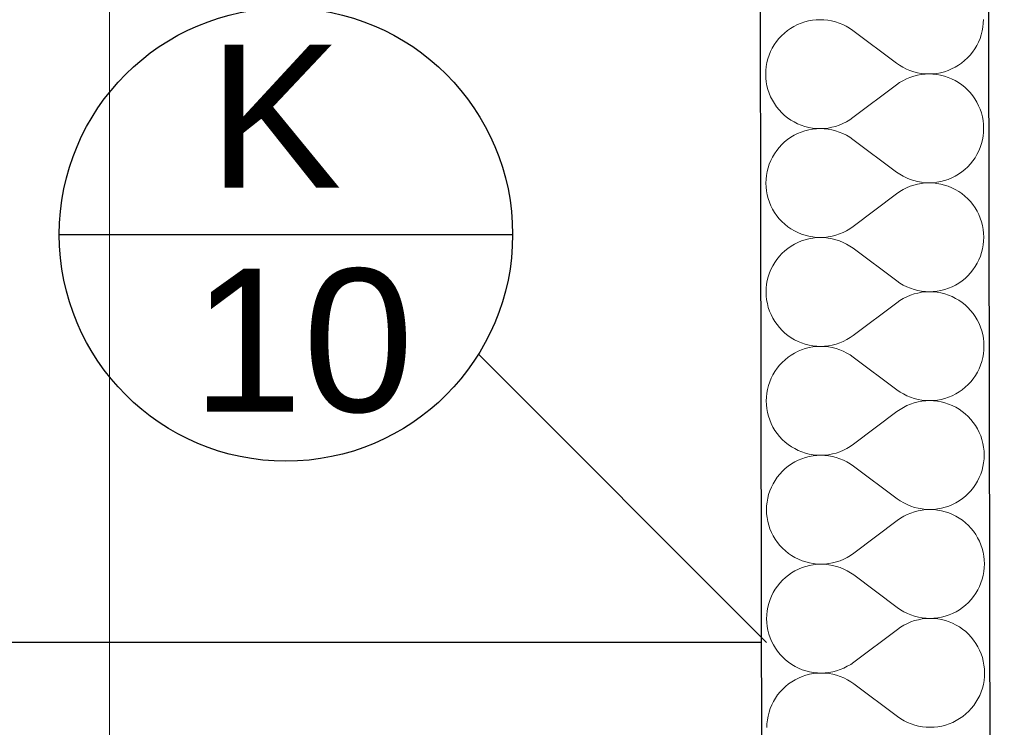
# Model space of a CAD drawing. Header units: millimetres. Extents: x -23738 to 4435, y -2716 to 20653.
# Tile 94 of 160: x -11654 to -10965, y 11485 to 11980. Entities that reach past the tile are written whole.
import ezdxf

# ---------------------------------------------------------------- set-up
doc = ezdxf.new("R2010")
doc.units = ezdxf.units.MM
doc.header["$MEASUREMENT"] = 0
doc.linetypes.add('Wipeout_Contour', pattern=[1000, 0, -1000])
for name, color, linetype in [('9._POHLED ZÁPADNÍ_2_Kóty - SP', 7, 'Continuous'), ('9._POHLED ZÁPADNÍ_2_Nové_Konstrukce - nosné', 7, 'Continuous'), ('9._POHLED ZÁPADNÍ_2_Nové_Popis', 7, 'Continuous'), ('9._POHLED ZÁPADNÍ_2_Nové_Výplně - Povrchové', 7, 'Continuous'), ('9._POHLED ZÁPADNÍ_2_Nové_Výplně – Řezové', 7, 'Continuous'), ('9._POHLED ZÁPADNÍ_2_Nové_VÝTAH VAR 1', 7, 'Continuous'), ('9._POHLED ZÁPADNÍ_2_Popis', 7, 'Continuous'), ('9._POHLED ZÁPADNÍ_2_Výplně - Povrchové', 7, 'Continuous'), ('9._POHLED ZÁPADNÍ_2_VÝTAH VAR 1', 7, 'Continuous')]:
    doc.layers.add(name, color=color, linetype=linetype)
doc.styles.add('GENEROVANÝ_STYL_1', font='txt')

# ---------------------------------------------------------------- blocks, each defined once
blk = doc.blocks.new('*X21', base_point=(-24533.14, -6254.22))
at = {"layer": '9._POHLED ZÁPADNÍ_2_Nové_Výplně – Řezové', "color": 21, "linetype": 'Continuous', "lineweight": 20, "true_color": 0xffaaaa}
for p, q in [((-11102.13, 11979.47), (-11104.76, 11978.8)), ((-11099.45, 11979.96), (-11102.13, 11979.47)), ((-11096.75, 11980.25), (-11099.45, 11979.96)), ((-11094.03, 11980.35), (-11096.75, 11980.25)), ((-11091.31, 11980.26), (-11094.03, 11980.35)), ((-11088.6, 11979.97), (-11091.31, 11980.26)), ((-11085.93, 11979.49), (-11088.6, 11979.97)), ((-11083.29, 11978.82), (-11085.93, 11979.49)), ((-10979.86, 11977.84), (-10979.77, 11980.55)), ((-11116.86, 11972.72), (-11118.97, 11971.01)), ((-11114.63, 11974.28), (-11116.86, 11972.72)), ((-11112.29, 11975.67), (-11114.63, 11974.28)), ((-11109.86, 11976.89), (-11112.29, 11975.67)), ((-11107.34, 11977.93), (-11109.86, 11976.89)), ((-11104.76, 11978.8), (-11107.34, 11977.93)), ((-11080.71, 11977.96), (-11083.29, 11978.82)), ((-11078.19, 11976.92), (-11080.71, 11977.96)), ((-11075.76, 11975.71), (-11078.19, 11976.92)), ((-11073.42, 11974.32), (-11075.76, 11975.71)), ((-11071.18, 11972.77), (-11073.42, 11974.32)), ((-11040.67, 11949.97), (-11071.18, 11972.77)), ((-10981.29, 11969.81), (-10980.62, 11972.45)), ((-10980.62, 11972.45), (-10980.15, 11975.13)), ((-10980.15, 11975.13), (-10979.86, 11977.84)), ((-11122.81, 11967.16), (-11124.52, 11965.04)), ((-11120.96, 11969.16), (-11122.81, 11967.16)), ((-11118.97, 11971.01), (-11120.96, 11969.16)), ((-10983.19, 11964.72), (-10982.15, 11967.23)), ((-10982.15, 11967.23), (-10981.29, 11969.81)), ((-11127.45, 11960.46), (-11128.66, 11958.03)), ((-11126.07, 11962.8), (-11127.45, 11960.46)), ((-11124.52, 11965.04), (-11126.07, 11962.8)), ((-10987.33, 11957.7), (-10985.78, 11959.94)), ((-10985.78, 11959.94), (-10984.4, 11962.28)), ((-10984.4, 11962.28), (-10983.19, 11964.72)), ((-11130.56, 11952.93), (-11131.22, 11950.29)), ((-11129.7, 11955.51), (-11130.56, 11952.93)), ((-11128.66, 11958.03), (-11129.7, 11955.51)), ((-10994.99, 11950.02), (-10992.88, 11951.73)), ((-10992.88, 11951.73), (-10990.89, 11953.59)), ((-10990.89, 11953.59), (-10989.04, 11955.58)), ((-10989.04, 11955.58), (-10987.33, 11957.7)), ((-11131.99, 11944.91), (-11132.08, 11942.19)), ((-11131.7, 11947.61), (-11131.99, 11944.91)), ((-11131.22, 11950.29), (-11131.7, 11947.61)), ((-11040.67, 11949.97), (-11038.43, 11948.42)), ((-11038.43, 11948.42), (-11036.09, 11947.03)), ((-11036.09, 11947.03), (-11033.66, 11945.82)), ((-11033.66, 11945.82), (-11031.14, 11944.78)), ((-11031.14, 11944.78), (-11028.56, 11943.92)), ((-11007.08, 11943.95), (-11004.5, 11944.81)), ((-11004.5, 11944.81), (-11001.99, 11945.86)), ((-11001.99, 11945.86), (-10999.56, 11947.08)), ((-10999.56, 11947.08), (-10997.22, 11948.47)), ((-10997.22, 11948.47), (-10994.99, 11950.02)), ((-11132.08, 11942.19), (-11131.98, 11939.47)), ((-11131.98, 11939.47), (-11131.68, 11936.77)), ((-11033.64, 11938.91), (-11036.07, 11937.68)), ((-11031.13, 11939.96), (-11033.64, 11938.91)), ((-11028.55, 11940.82), (-11031.13, 11939.96)), ((-11028.56, 11943.92), (-11025.92, 11943.25)), ((-11025.92, 11941.5), (-11028.55, 11940.82)), ((-11025.92, 11943.25), (-11023.24, 11942.77)), ((-11023.24, 11941.99), (-11025.92, 11941.5)), ((-11023.24, 11942.77), (-11020.54, 11942.49)), ((-11020.54, 11942.29), (-11023.24, 11941.99)), ((-11020.54, 11942.49), (-11017.82, 11942.39)), ((-11017.82, 11942.39), (-11020.54, 11942.29)), ((-11017.82, 11942.39), (-11015.1, 11942.49)), ((-11015.1, 11942.3), (-11017.82, 11942.39)), ((-11015.1, 11942.49), (-11012.4, 11942.79)), ((-11012.4, 11942.02), (-11015.1, 11942.3)), ((-11012.4, 11942.79), (-11009.72, 11943.27)), ((-11009.72, 11941.54), (-11012.4, 11942.02)), ((-11009.72, 11943.27), (-11007.08, 11943.95)), ((-11007.08, 11940.87), (-11009.72, 11941.54)), ((-11004.5, 11940.02), (-11007.08, 11940.87)), ((-11001.98, 11938.98), (-11004.5, 11940.02)), ((-10999.54, 11937.77), (-11001.98, 11938.98)), ((-10997.2, 11936.39), (-10999.54, 11937.77)), ((-11131.68, 11936.77), (-11131.2, 11934.09)), ((-11131.2, 11934.09), (-11130.52, 11931.46)), ((-11130.52, 11931.46), (-11129.65, 11928.88)), ((-11040.64, 11934.73), (-11071.07, 11911.82)), ((-11038.41, 11936.29), (-11040.64, 11934.73)), ((-11036.07, 11937.68), (-11038.41, 11936.29)), ((-10994.96, 11934.84), (-10997.2, 11936.39)), ((-10992.84, 11933.14), (-10994.96, 11934.84)), ((-10990.85, 11931.29), (-10992.84, 11933.14)), ((-10988.99, 11929.3), (-10990.85, 11931.29)), ((-11129.65, 11928.88), (-11128.61, 11926.36)), ((-11128.61, 11926.36), (-11127.39, 11923.93)), ((-10987.28, 11927.19), (-10988.99, 11929.3)), ((-10985.72, 11924.96), (-10987.28, 11927.19)), ((-10984.33, 11922.62), (-10985.72, 11924.96)), ((-11127.39, 11923.93), (-11125.99, 11921.6)), ((-11125.99, 11921.6), (-11124.44, 11919.37)), ((-11124.44, 11919.37), (-11122.72, 11917.25)), ((-11122.72, 11917.25), (-11120.87, 11915.26)), ((-10983.11, 11920.19), (-10984.33, 11922.62)), ((-10982.06, 11917.68), (-10983.11, 11920.19)), ((-10981.2, 11915.1), (-10982.06, 11917.68)), ((-11120.87, 11915.26), (-11118.87, 11913.41)), ((-11118.87, 11913.41), (-11116.75, 11911.71)), ((-11116.75, 11911.71), (-11114.51, 11910.16)), ((-11075.64, 11908.87), (-11073.31, 11910.26)), ((-11073.31, 11910.26), (-11071.07, 11911.82)), ((-10980.52, 11912.46), (-10981.2, 11915.1)), ((-10980.03, 11909.79), (-10980.52, 11912.46)), ((-11114.51, 11910.16), (-11112.17, 11908.78)), ((-11112.17, 11908.78), (-11109.73, 11907.57)), ((-11109.73, 11907.57), (-11107.22, 11906.53)), ((-11107.22, 11906.53), (-11104.63, 11905.68)), ((-11104.63, 11905.68), (-11102, 11905.01)), ((-11102, 11905.01), (-11099.32, 11904.54)), ((-11099.32, 11903.77), (-11101.99, 11903.28)), ((-11099.32, 11904.54), (-11096.61, 11904.25)), ((-11096.61, 11904.06), (-11099.32, 11903.77)), ((-11096.61, 11904.25), (-11093.89, 11904.16)), ((-11093.89, 11904.16), (-11096.61, 11904.06)), ((-11093.89, 11904.16), (-11091.18, 11904.27)), ((-11091.18, 11904.07), (-11093.89, 11904.16)), ((-11091.18, 11904.27), (-11088.47, 11904.56)), ((-11088.47, 11903.78), (-11091.18, 11904.07)), ((-11088.47, 11904.56), (-11085.8, 11905.05)), ((-11085.79, 11903.3), (-11088.47, 11903.78)), ((-11085.8, 11905.05), (-11083.16, 11905.73)), ((-11083.16, 11905.73), (-11080.58, 11906.6)), ((-11080.58, 11906.6), (-11078.07, 11907.65)), ((-11078.07, 11907.65), (-11075.64, 11908.87)), ((-10979.73, 11907.08), (-10980.03, 11909.79)), ((-10979.63, 11904.36), (-10979.73, 11907.08)), ((-10979.73, 11901.65), (-10979.63, 11904.36)), ((-11116.72, 11896.53), (-11118.84, 11894.82)), ((-11114.49, 11898.09), (-11116.72, 11896.53)), ((-11112.15, 11899.48), (-11114.49, 11898.09)), ((-11109.72, 11900.7), (-11112.15, 11899.48)), ((-11107.21, 11901.74), (-11109.72, 11900.7)), ((-11104.63, 11902.61), (-11107.21, 11901.74)), ((-11101.99, 11903.28), (-11104.63, 11902.61)), ((-11083.16, 11902.63), (-11085.79, 11903.3)), ((-11080.57, 11901.77), (-11083.16, 11902.63)), ((-11078.06, 11900.73), (-11080.57, 11901.77)), ((-11075.62, 11899.52), (-11078.06, 11900.73)), ((-11073.28, 11898.13), (-11075.62, 11899.52)), ((-11071.05, 11896.58), (-11073.28, 11898.13)), ((-11040.53, 11873.78), (-11071.05, 11896.58)), ((-10980.49, 11896.26), (-10980.01, 11898.94)), ((-10980.01, 11898.94), (-10979.73, 11901.65)), ((-11122.68, 11890.97), (-11124.38, 11888.85)), ((-11120.83, 11892.96), (-11122.68, 11890.97)), ((-11118.84, 11894.82), (-11120.83, 11892.96)), ((-10983.05, 11888.53), (-10982.01, 11891.04)), ((-10982.01, 11891.04), (-10981.16, 11893.62)), ((-10981.16, 11893.62), (-10980.49, 11896.26)), ((-11127.31, 11884.27), (-11128.53, 11881.84)), ((-11125.93, 11886.61), (-11127.31, 11884.27)), ((-11124.38, 11888.85), (-11125.93, 11886.61)), ((-10987.2, 11881.51), (-10985.65, 11883.75)), ((-10985.65, 11883.75), (-10984.26, 11886.09)), ((-10984.26, 11886.09), (-10983.05, 11888.53)), ((-11130.42, 11876.74), (-11131.09, 11874.1)), ((-11129.57, 11879.32), (-11130.42, 11876.74)), ((-11128.53, 11881.84), (-11129.57, 11879.32)), ((-10992.74, 11875.54), (-10990.75, 11877.4)), ((-10990.75, 11877.4), (-10988.9, 11879.39)), ((-10988.9, 11879.39), (-10987.2, 11881.51)), ((-11131.57, 11871.42), (-11131.85, 11868.72)), ((-11131.09, 11874.1), (-11131.57, 11871.42)), ((-11040.53, 11873.78), (-11038.3, 11872.23)), ((-11038.3, 11872.23), (-11035.95, 11870.84)), ((-11035.95, 11870.84), (-11033.52, 11869.63)), ((-11033.52, 11869.63), (-11031.01, 11868.59)), ((-11004.37, 11868.62), (-11001.86, 11869.66)), ((-11001.86, 11869.66), (-10999.43, 11870.89)), ((-10999.43, 11870.89), (-10997.09, 11872.28)), ((-10997.09, 11872.28), (-10994.86, 11873.83)), ((-10994.86, 11873.83), (-10992.74, 11875.54)), ((-11131.85, 11868.72), (-11131.95, 11866)), ((-11131.95, 11866), (-11131.84, 11863.28)), ((-11131.84, 11863.28), (-11131.55, 11860.58)), ((-11033.51, 11862.72), (-11035.94, 11861.49)), ((-11031, 11863.77), (-11033.51, 11862.72)), ((-11031.01, 11868.59), (-11028.42, 11867.73)), ((-11028.42, 11864.63), (-11031, 11863.77)), ((-11028.42, 11867.73), (-11025.79, 11867.06)), ((-11025.78, 11865.31), (-11028.42, 11864.63)), ((-11025.79, 11867.06), (-11023.11, 11866.58)), ((-11023.11, 11865.8), (-11025.78, 11865.31)), ((-11023.11, 11866.58), (-11020.4, 11866.3)), ((-11020.4, 11866.1), (-11023.11, 11865.8)), ((-11020.4, 11866.3), (-11017.68, 11866.2)), ((-11017.68, 11866.2), (-11020.4, 11866.1)), ((-11017.68, 11866.2), (-11014.97, 11866.3)), ((-11014.97, 11866.11), (-11017.68, 11866.2)), ((-11014.97, 11866.3), (-11012.26, 11866.6)), ((-11012.26, 11865.83), (-11014.97, 11866.11)), ((-11012.26, 11866.6), (-11009.58, 11867.08)), ((-11009.58, 11865.35), (-11012.26, 11865.83)), ((-11009.58, 11867.08), (-11006.95, 11867.76)), ((-11006.94, 11864.68), (-11009.58, 11865.35)), ((-11006.95, 11867.76), (-11004.37, 11868.62)), ((-11004.36, 11863.83), (-11006.94, 11864.68)), ((-11001.85, 11862.79), (-11004.36, 11863.83)), ((-10999.41, 11861.58), (-11001.85, 11862.79)), ((-11131.55, 11860.58), (-11131.06, 11857.9)), ((-11131.06, 11857.9), (-11130.38, 11855.26)), ((-11130.38, 11855.26), (-11129.52, 11852.69)), ((-11040.5, 11858.54), (-11070.94, 11835.63)), ((-11038.27, 11860.1), (-11040.5, 11858.54)), ((-11035.94, 11861.49), (-11038.27, 11860.1)), ((-10997.07, 11860.2), (-10999.41, 11861.58)), ((-10994.83, 11858.65), (-10997.07, 11860.2)), ((-10992.71, 11856.95), (-10994.83, 11858.65)), ((-10990.71, 11855.1), (-10992.71, 11856.95)), ((-10988.85, 11853.11), (-10990.71, 11855.1)), ((-11129.52, 11852.69), (-11128.47, 11850.17)), ((-11128.47, 11850.17), (-11127.25, 11847.74)), ((-10987.14, 11851), (-10988.85, 11853.11)), ((-10985.59, 11848.77), (-10987.14, 11851)), ((-10984.19, 11846.43), (-10985.59, 11848.77)), ((-11127.25, 11847.74), (-11125.86, 11845.41)), ((-11125.86, 11845.41), (-11124.3, 11843.17)), ((-11124.3, 11843.17), (-11122.59, 11841.06)), ((-10982.97, 11844), (-10984.19, 11846.43)), ((-10981.93, 11841.49), (-10982.97, 11844)), ((-10981.06, 11838.91), (-10981.93, 11841.49)), ((-11122.59, 11841.06), (-11120.73, 11839.07)), ((-11120.73, 11839.07), (-11118.74, 11837.22)), ((-11118.74, 11837.22), (-11116.61, 11835.52)), ((-11116.61, 11835.52), (-11114.38, 11833.97)), ((-11073.17, 11834.07), (-11070.94, 11835.63)), ((-10980.38, 11836.27), (-10981.06, 11838.91)), ((-10979.9, 11833.6), (-10980.38, 11836.27)), ((-11114.38, 11833.97), (-11112.03, 11832.59)), ((-11112.03, 11832.59), (-11109.6, 11831.38)), ((-11109.6, 11831.38), (-11107.08, 11830.34)), ((-11107.08, 11830.34), (-11104.5, 11829.49)), ((-11104.5, 11829.49), (-11101.86, 11828.82)), ((-11101.86, 11828.82), (-11099.18, 11828.35)), ((-11099.18, 11827.58), (-11101.86, 11827.09)), ((-11099.18, 11828.35), (-11096.48, 11828.06)), ((-11096.48, 11827.87), (-11099.18, 11827.58)), ((-11096.48, 11828.06), (-11093.76, 11827.97)), ((-11093.76, 11827.97), (-11096.48, 11827.87)), ((-11093.76, 11827.97), (-11091.04, 11828.07)), ((-11091.04, 11827.88), (-11093.76, 11827.97)), ((-11091.04, 11828.07), (-11088.34, 11828.37)), ((-11088.33, 11827.59), (-11091.04, 11827.88)), ((-11088.34, 11828.37), (-11085.66, 11828.86)), ((-11085.66, 11827.11), (-11088.33, 11827.59)), ((-11085.66, 11828.86), (-11083.03, 11829.54)), ((-11083.03, 11829.54), (-11080.45, 11830.41)), ((-11080.45, 11830.41), (-11077.94, 11831.45)), ((-11077.94, 11831.45), (-11075.51, 11832.68)), ((-11075.51, 11832.68), (-11073.17, 11834.07)), ((-10979.6, 11830.89), (-10979.9, 11833.6)), ((-10979.5, 11828.17), (-10979.6, 11830.89)), ((-10979.59, 11825.45), (-10979.5, 11828.17)), ((-11114.36, 11821.9), (-11116.59, 11820.34)), ((-11112.02, 11823.29), (-11114.36, 11821.9)), ((-11109.59, 11824.51), (-11112.02, 11823.29)), ((-11107.07, 11825.55), (-11109.59, 11824.51)), ((-11104.49, 11826.41), (-11107.07, 11825.55)), ((-11101.86, 11827.09), (-11104.49, 11826.41)), ((-11083.02, 11826.44), (-11085.66, 11827.11)), ((-11080.44, 11825.58), (-11083.02, 11826.44)), ((-11077.92, 11824.54), (-11080.44, 11825.58)), ((-11075.49, 11823.33), (-11077.92, 11824.54)), ((-11073.15, 11821.94), (-11075.49, 11823.33)), ((-11070.91, 11820.39), (-11073.15, 11821.94)), ((-10980.35, 11820.07), (-10979.88, 11822.75)), ((-10979.88, 11822.75), (-10979.59, 11825.45)), ((-11122.54, 11814.78), (-11124.25, 11812.66)), ((-11120.69, 11816.77), (-11122.54, 11814.78)), ((-11118.7, 11818.63), (-11120.69, 11816.77)), ((-11116.59, 11820.34), (-11118.7, 11818.63)), ((-11040.4, 11797.59), (-11070.91, 11820.39)), ((-10982.92, 11812.34), (-10981.88, 11814.85)), ((-10981.88, 11814.85), (-10981.02, 11817.43)), ((-10981.02, 11817.43), (-10980.35, 11820.07)), ((-11127.18, 11808.08), (-11128.39, 11805.65)), ((-11125.8, 11810.42), (-11127.18, 11808.08)), ((-11124.25, 11812.66), (-11125.8, 11810.42)), ((-10987.06, 11805.32), (-10985.51, 11807.56)), ((-10985.51, 11807.56), (-10984.13, 11809.9)), ((-10984.13, 11809.9), (-10982.92, 11812.34)), ((-11130.29, 11800.55), (-11130.95, 11797.91)), ((-11129.43, 11803.13), (-11130.29, 11800.55)), ((-11128.39, 11805.65), (-11129.43, 11803.13)), ((-10992.6, 11799.35), (-10990.62, 11801.21)), ((-10990.62, 11801.21), (-10988.77, 11803.2)), ((-10988.77, 11803.2), (-10987.06, 11805.32)), ((-11131.43, 11795.23), (-11131.72, 11792.53)), ((-11130.95, 11797.91), (-11131.43, 11795.23)), ((-11040.4, 11797.59), (-11038.16, 11796.04)), ((-11038.16, 11796.04), (-11035.82, 11794.65)), ((-11035.82, 11794.65), (-11033.39, 11793.44)), ((-11033.39, 11793.44), (-11030.87, 11792.4)), ((-11004.23, 11792.43), (-11001.72, 11793.47)), ((-11001.72, 11793.47), (-10999.29, 11794.7)), ((-10999.29, 11794.7), (-10996.95, 11796.09)), ((-10996.95, 11796.09), (-10994.72, 11797.64)), ((-10994.72, 11797.64), (-10992.6, 11799.35)), ((-11131.72, 11792.53), (-11131.81, 11789.81)), ((-11131.81, 11789.81), (-11131.71, 11787.09)), ((-11131.71, 11787.09), (-11131.41, 11784.39)), ((-11033.37, 11786.53), (-11035.8, 11785.3)), ((-11030.86, 11787.58), (-11033.37, 11786.53)), ((-11030.87, 11792.4), (-11028.29, 11791.54)), ((-11028.28, 11788.44), (-11030.86, 11787.58)), ((-11028.29, 11791.54), (-11025.65, 11790.87)), ((-11025.65, 11789.12), (-11028.28, 11788.44)), ((-11025.65, 11790.87), (-11022.97, 11790.39)), ((-11022.97, 11789.61), (-11025.65, 11789.12)), ((-11022.97, 11790.39), (-11020.27, 11790.11)), ((-11020.27, 11789.91), (-11022.97, 11789.61)), ((-11020.27, 11790.11), (-11017.55, 11790.01)), ((-11017.55, 11790.01), (-11020.27, 11789.91)), ((-11017.55, 11790.01), (-11014.83, 11790.11)), ((-11014.83, 11789.92), (-11017.55, 11790.01)), ((-11014.83, 11790.11), (-11012.13, 11790.41)), ((-11012.13, 11789.64), (-11014.83, 11789.92)), ((-11012.13, 11790.41), (-11009.45, 11790.89)), ((-11009.45, 11789.16), (-11012.13, 11789.64)), ((-11009.45, 11790.89), (-11006.81, 11791.57)), ((-11006.81, 11788.49), (-11009.45, 11789.16)), ((-11006.81, 11791.57), (-11004.23, 11792.43)), ((-11004.23, 11787.64), (-11006.81, 11788.49)), ((-11001.71, 11786.6), (-11004.23, 11787.64)), ((-10999.27, 11785.39), (-11001.71, 11786.6)), ((-11131.41, 11784.39), (-11130.93, 11781.71)), ((-11130.93, 11781.71), (-11130.25, 11779.07)), ((-11040.37, 11782.35), (-11070.8, 11759.44)), ((-11038.14, 11783.91), (-11040.37, 11782.35)), ((-11035.8, 11785.3), (-11038.14, 11783.91)), ((-10996.93, 11784.01), (-10999.27, 11785.39)), ((-10994.69, 11782.46), (-10996.93, 11784.01)), ((-10992.57, 11780.76), (-10994.69, 11782.46)), ((-10990.58, 11778.91), (-10992.57, 11780.76)), ((-11130.25, 11779.07), (-11129.38, 11776.49)), ((-11129.38, 11776.49), (-11128.34, 11773.98)), ((-11128.34, 11773.98), (-11127.12, 11771.55)), ((-10988.72, 11776.92), (-10990.58, 11778.91)), ((-10987.01, 11774.81), (-10988.72, 11776.92)), ((-10985.45, 11772.58), (-10987.01, 11774.81)), ((-10984.06, 11770.24), (-10985.45, 11772.58)), ((-11127.12, 11771.55), (-11125.72, 11769.22)), ((-11125.72, 11769.22), (-11124.17, 11766.98)), ((-11124.17, 11766.98), (-11122.45, 11764.87)), ((-10982.84, 11767.81), (-10984.06, 11770.24)), ((-10981.79, 11765.3), (-10982.84, 11767.81)), ((-11122.45, 11764.87), (-11120.6, 11762.88)), ((-11120.6, 11762.88), (-11118.6, 11761.03)), ((-11118.6, 11761.03), (-11116.48, 11759.33)), ((-11116.48, 11759.33), (-11114.24, 11757.78)), ((-11073.04, 11757.88), (-11070.8, 11759.44)), ((-10980.93, 11762.72), (-10981.79, 11765.3)), ((-10980.25, 11760.08), (-10980.93, 11762.72)), ((-10979.76, 11757.41), (-10980.25, 11760.08)), ((-11114.24, 11757.78), (-11111.9, 11756.4)), ((-11111.9, 11756.4), (-11109.46, 11755.19)), ((-11109.46, 11755.19), (-11106.95, 11754.15)), ((-11106.95, 11754.15), (-11104.36, 11753.3)), ((-11104.36, 11753.3), (-11101.73, 11752.63)), ((-11101.73, 11752.63), (-11099.05, 11752.16)), ((-11099.05, 11752.16), (-11096.34, 11751.87)), ((-11096.34, 11751.87), (-11093.62, 11751.78)), ((-11093.62, 11751.78), (-11096.34, 11751.68)), ((-11093.62, 11751.78), (-11090.91, 11751.88)), ((-11090.9, 11751.69), (-11093.62, 11751.78)), ((-11090.91, 11751.88), (-11088.2, 11752.18)), ((-11088.2, 11752.18), (-11085.53, 11752.67)), ((-11085.53, 11752.67), (-11082.89, 11753.35)), ((-11082.89, 11753.35), (-11080.31, 11754.22)), ((-11080.31, 11754.22), (-11077.8, 11755.26)), ((-11077.8, 11755.26), (-11075.37, 11756.49)), ((-11075.37, 11756.49), (-11073.04, 11757.88)), ((-10979.46, 11754.7), (-10979.76, 11757.41)), ((-10979.36, 11751.98), (-10979.46, 11754.7)), ((-10979.46, 11749.26), (-10979.36, 11751.98)), ((-11114.22, 11745.71), (-11116.45, 11744.15)), ((-11111.88, 11747.1), (-11114.22, 11745.71)), ((-11109.45, 11748.32), (-11111.88, 11747.1)), ((-11106.94, 11749.36), (-11109.45, 11748.32)), ((-11104.36, 11750.22), (-11106.94, 11749.36)), ((-11101.72, 11750.9), (-11104.36, 11750.22)), ((-11099.05, 11751.39), (-11101.72, 11750.9)), ((-11096.34, 11751.68), (-11099.05, 11751.39)), ((-11088.2, 11751.4), (-11090.9, 11751.69)), ((-11085.52, 11750.92), (-11088.2, 11751.4)), ((-11082.89, 11750.25), (-11085.52, 11750.92)), ((-11080.3, 11749.39), (-11082.89, 11750.25)), ((-11077.79, 11748.35), (-11080.3, 11749.39)), ((-11075.35, 11747.14), (-11077.79, 11748.35)), ((-11073.01, 11745.75), (-11075.35, 11747.14)), ((-11070.78, 11744.2), (-11073.01, 11745.75)), ((-10980.22, 11743.88), (-10979.74, 11746.56)), ((-10979.74, 11746.56), (-10979.46, 11749.26)), ((-11122.41, 11738.59), (-11124.11, 11736.47)), ((-11120.56, 11740.58), (-11122.41, 11738.59)), ((-11118.57, 11742.44), (-11120.56, 11740.58)), ((-11116.45, 11744.15), (-11118.57, 11742.44)), ((-11040.26, 11721.4), (-11070.78, 11744.2)), ((-10982.78, 11736.15), (-10981.74, 11738.66)), ((-10981.74, 11738.66), (-10980.89, 11741.24)), ((-10980.89, 11741.24), (-10980.22, 11743.88)), ((-11127.04, 11731.89), (-11128.26, 11729.46)), ((-11125.66, 11734.23), (-11127.04, 11731.89)), ((-11124.11, 11736.47), (-11125.66, 11734.23)), ((-10986.93, 11729.13), (-10985.38, 11731.37)), ((-10985.38, 11731.37), (-10983.99, 11733.71)), ((-10983.99, 11733.71), (-10982.78, 11736.15)), ((-11130.15, 11724.36), (-11130.82, 11721.72)), ((-11129.3, 11726.94), (-11130.15, 11724.36)), ((-11128.26, 11729.46), (-11129.3, 11726.94)), ((-10992.47, 11723.16), (-10990.48, 11725.02)), ((-10990.48, 11725.02), (-10988.63, 11727.01)), ((-10988.63, 11727.01), (-10986.93, 11729.13)), ((-11131.3, 11719.04), (-11131.58, 11716.34)), ((-11130.82, 11721.72), (-11131.3, 11719.04)), ((-11040.26, 11721.4), (-11038.02, 11719.85)), ((-11038.02, 11719.85), (-11035.68, 11718.46)), ((-11035.68, 11718.46), (-11033.25, 11717.25)), ((-11001.59, 11717.28), (-10999.16, 11718.5)), ((-10999.16, 11718.5), (-10996.82, 11719.9)), ((-10996.82, 11719.9), (-10994.59, 11721.45)), ((-10994.59, 11721.45), (-10992.47, 11723.16)), ((-11131.58, 11716.34), (-11131.68, 11713.62)), ((-11131.68, 11713.62), (-11131.57, 11710.9)), ((-11131.57, 11710.9), (-11131.28, 11708.2)), ((-11033.25, 11717.25), (-11030.74, 11716.21)), ((-11030.73, 11711.38), (-11033.24, 11710.34)), ((-11030.74, 11716.21), (-11028.15, 11715.35)), ((-11028.15, 11712.25), (-11030.73, 11711.38)), ((-11028.15, 11715.35), (-11025.52, 11714.68)), ((-11025.51, 11712.93), (-11028.15, 11712.25)), ((-11025.52, 11714.68), (-11022.84, 11714.2)), ((-11022.84, 11713.42), (-11025.51, 11712.93)), ((-11022.84, 11714.2), (-11020.13, 11713.91)), ((-11020.13, 11713.72), (-11022.84, 11713.42)), ((-11020.13, 11713.91), (-11017.41, 11713.82)), ((-11017.41, 11713.82), (-11020.13, 11713.72)), ((-11017.41, 11713.82), (-11014.7, 11713.92)), ((-11014.7, 11713.73), (-11017.41, 11713.82)), ((-11014.7, 11713.92), (-11011.99, 11714.21)), ((-11011.99, 11713.45), (-11014.7, 11713.73)), ((-11011.99, 11714.21), (-11009.31, 11714.7)), ((-11009.31, 11712.97), (-11011.99, 11713.45)), ((-11009.31, 11714.7), (-11006.68, 11715.38)), ((-11006.67, 11712.3), (-11009.31, 11712.97)), ((-11006.68, 11715.38), (-11004.1, 11716.24)), ((-11004.09, 11711.45), (-11006.67, 11712.3)), ((-11004.1, 11716.24), (-11001.59, 11717.28)), ((-11001.58, 11710.41), (-11004.09, 11711.45)), ((-11131.28, 11708.2), (-11130.79, 11705.52)), ((-11130.79, 11705.52), (-11130.11, 11702.88)), ((-11040.23, 11706.16), (-11070.67, 11683.25)), ((-11038, 11707.72), (-11040.23, 11706.16)), ((-11035.67, 11709.11), (-11038, 11707.72)), ((-11033.24, 11710.34), (-11035.67, 11709.11)), ((-10999.14, 11709.2), (-11001.58, 11710.41)), ((-10996.8, 11707.82), (-10999.14, 11709.2)), ((-10994.56, 11706.27), (-10996.8, 11707.82)), ((-10992.44, 11704.57), (-10994.56, 11706.27)), ((-10990.44, 11702.72), (-10992.44, 11704.57)), ((-11130.11, 11702.88), (-11129.25, 11700.3)), ((-11129.25, 11700.3), (-11128.2, 11697.79)), ((-11128.2, 11697.79), (-11126.98, 11695.36)), ((-10988.58, 11700.73), (-10990.44, 11702.72)), ((-10986.87, 11698.62), (-10988.58, 11700.73)), ((-10985.32, 11696.39), (-10986.87, 11698.62)), ((-11126.98, 11695.36), (-11125.59, 11693.03)), ((-11125.59, 11693.03), (-11124.03, 11690.79)), ((-11124.03, 11690.79), (-11122.32, 11688.68)), ((-10983.92, 11694.05), (-10985.32, 11696.39)), ((-10982.7, 11691.62), (-10983.92, 11694.05)), ((-10981.66, 11689.11), (-10982.7, 11691.62)), ((-11122.32, 11688.68), (-11120.46, 11686.69)), ((-11120.46, 11686.69), (-11118.47, 11684.84)), ((-11118.47, 11684.84), (-11116.34, 11683.14)), ((-11116.34, 11683.14), (-11114.11, 11681.59)), ((-11072.9, 11681.69), (-11070.67, 11683.25)), ((-10980.79, 11686.53), (-10981.66, 11689.11)), ((-10980.11, 11683.89), (-10980.79, 11686.53)), ((-10979.63, 11681.22), (-10980.11, 11683.89)), ((-11114.11, 11681.59), (-11111.76, 11680.21)), ((-11111.76, 11680.21), (-11109.33, 11679)), ((-11109.33, 11679), (-11106.81, 11677.96)), ((-11106.81, 11677.96), (-11104.23, 11677.11)), ((-11104.23, 11677.11), (-11101.59, 11676.44)), ((-11101.59, 11676.44), (-11098.91, 11675.97)), ((-11090.77, 11675.69), (-11088.07, 11675.99)), ((-11088.07, 11675.99), (-11085.39, 11676.48)), ((-11085.39, 11676.48), (-11082.76, 11677.16)), ((-11082.76, 11677.16), (-11080.18, 11678.03)), ((-11080.18, 11678.03), (-11077.67, 11679.07)), ((-11077.67, 11679.07), (-11075.24, 11680.3)), ((-11075.24, 11680.3), (-11072.9, 11681.69)), ((-10979.33, 11678.51), (-10979.63, 11681.22)), ((-10979.23, 11675.79), (-10979.33, 11678.51)), ((-11114.09, 11669.51), (-11116.32, 11667.96)), ((-11111.75, 11670.91), (-11114.09, 11669.51)), ((-11109.32, 11672.13), (-11111.75, 11670.91)), ((-11106.8, 11673.17), (-11109.32, 11672.13)), ((-11104.22, 11674.03), (-11106.8, 11673.17)), ((-11101.59, 11674.71), (-11104.22, 11674.03)), ((-11098.91, 11675.2), (-11101.59, 11674.71)), ((-11098.91, 11675.97), (-11096.21, 11675.68)), ((-11096.21, 11675.49), (-11098.91, 11675.2)), ((-11096.21, 11675.68), (-11093.49, 11675.59)), ((-11093.49, 11675.59), (-11096.21, 11675.49)), ((-11093.49, 11675.59), (-11090.77, 11675.69)), ((-11090.77, 11675.5), (-11093.49, 11675.59)), ((-11088.06, 11675.21), (-11090.77, 11675.5)), ((-11085.39, 11674.73), (-11088.06, 11675.21)), ((-11082.75, 11674.06), (-11085.39, 11674.73)), ((-11080.17, 11673.2), (-11082.75, 11674.06)), ((-11077.65, 11672.16), (-11080.17, 11673.2)), ((-11075.22, 11670.95), (-11077.65, 11672.16)), ((-11072.88, 11669.56), (-11075.22, 11670.95)), ((-11070.64, 11668.01), (-11072.88, 11669.56)), ((-10980.08, 11667.69), (-10979.61, 11670.37)), ((-10979.61, 11670.37), (-10979.32, 11673.07)), ((-10979.32, 11673.07), (-10979.23, 11675.79)), ((-11122.27, 11662.4), (-11123.98, 11660.28)), ((-11120.42, 11664.39), (-11122.27, 11662.4)), ((-11118.43, 11666.25), (-11120.42, 11664.39)), ((-11116.32, 11667.96), (-11118.43, 11666.25)), ((-11040.13, 11645.21), (-11070.64, 11668.01)), ((-10982.64, 11659.96), (-10981.61, 11662.47)), ((-10981.61, 11662.47), (-10980.75, 11665.05)), ((-10980.75, 11665.05), (-10980.08, 11667.69)), ((-11126.91, 11655.7), (-11128.12, 11653.27)), ((-11125.53, 11658.04), (-11126.91, 11655.7)), ((-11123.98, 11660.28), (-11125.53, 11658.04)), ((-10985.24, 11655.18), (-10983.86, 11657.52)), ((-10983.86, 11657.52), (-10982.64, 11659.96)), ((-11129.16, 11650.75), (-11130.02, 11648.17)), ((-11128.12, 11653.27), (-11129.16, 11650.75)), ((-10992.33, 11646.97), (-10990.35, 11648.83)), ((-10990.35, 11648.83), (-10988.5, 11650.82)), ((-10988.5, 11650.82), (-10986.79, 11652.94)), ((-10986.79, 11652.94), (-10985.24, 11655.18)), ((-11131.16, 11642.85), (-11131.45, 11640.15)), ((-11130.68, 11645.53), (-11131.16, 11642.85)), ((-11130.02, 11648.17), (-11130.68, 11645.53)), ((-11040.13, 11645.21), (-11037.89, 11643.66)), ((-11037.89, 11643.66), (-11035.55, 11642.27)), ((-11035.55, 11642.27), (-11033.12, 11641.06)), ((-11001.45, 11641.09), (-10999.02, 11642.31)), ((-10999.02, 11642.31), (-10996.68, 11643.71)), ((-10996.68, 11643.71), (-10994.45, 11645.26)), ((-10994.45, 11645.26), (-10992.33, 11646.97)), ((-11131.45, 11640.15), (-11131.54, 11637.43)), ((-11131.54, 11637.43), (-11131.44, 11634.71)), ((-11131.44, 11634.71), (-11131.14, 11632)), ((-11033.12, 11641.06), (-11030.6, 11640.02)), ((-11030.59, 11635.19), (-11033.1, 11634.15)), ((-11030.6, 11640.02), (-11028.02, 11639.16)), ((-11028.01, 11636.06), (-11030.59, 11635.19)), ((-11028.02, 11639.16), (-11025.38, 11638.49)), ((-11025.38, 11636.74), (-11028.01, 11636.06)), ((-11025.38, 11638.49), (-11022.7, 11638.01)), ((-11022.7, 11637.23), (-11025.38, 11636.74)), ((-11022.7, 11638.01), (-11020, 11637.72)), ((-11020, 11637.53), (-11022.7, 11637.23)), ((-11020, 11637.72), (-11017.28, 11637.63)), ((-11017.28, 11637.63), (-11020, 11637.53)), ((-11017.28, 11637.63), (-11014.56, 11637.73)), ((-11014.56, 11637.54), (-11017.28, 11637.63)), ((-11014.56, 11637.73), (-11011.86, 11638.02)), ((-11011.86, 11637.26), (-11014.56, 11637.54)), ((-11011.86, 11638.02), (-11009.18, 11638.51)), ((-11009.18, 11636.78), (-11011.86, 11637.26)), ((-11009.18, 11638.51), (-11006.54, 11639.19)), ((-11006.54, 11636.11), (-11009.18, 11636.78)), ((-11006.54, 11639.19), (-11003.96, 11640.05)), ((-11003.96, 11635.26), (-11006.54, 11636.11)), ((-11003.96, 11640.05), (-11001.45, 11641.09)), ((-11001.44, 11634.22), (-11003.96, 11635.26)), ((-11131.14, 11632), (-11130.66, 11629.33)), ((-11130.66, 11629.33), (-11129.98, 11626.69)), ((-11040.1, 11629.97), (-11070.53, 11607.06)), ((-11037.87, 11631.53), (-11040.1, 11629.97)), ((-11035.53, 11632.92), (-11037.87, 11631.53)), ((-11033.1, 11634.15), (-11035.53, 11632.92)), ((-10999, 11633.01), (-11001.44, 11634.22)), ((-10996.66, 11631.63), (-10999, 11633.01)), ((-10994.42, 11630.08), (-10996.66, 11631.63)), ((-10992.3, 11628.38), (-10994.42, 11630.08)), ((-10990.31, 11626.53), (-10992.3, 11628.38)), ((-11129.98, 11626.69), (-11129.11, 11624.11)), ((-11129.11, 11624.11), (-11128.07, 11621.6)), ((-11128.07, 11621.6), (-11126.84, 11619.17)), ((-10988.45, 11624.54), (-10990.31, 11626.53)), ((-10986.74, 11622.43), (-10988.45, 11624.54)), ((-10985.18, 11620.2), (-10986.74, 11622.43)), ((-11126.84, 11619.17), (-11125.45, 11616.84)), ((-11125.45, 11616.84), (-11123.9, 11614.6)), ((-11123.9, 11614.6), (-11122.18, 11612.49)), ((-10983.79, 11617.86), (-10985.18, 11620.2)), ((-10982.57, 11615.43), (-10983.79, 11617.86)), ((-10981.52, 11612.92), (-10982.57, 11615.43)), ((-11122.18, 11612.49), (-11120.33, 11610.5)), ((-11120.33, 11610.5), (-11118.33, 11608.65)), ((-11118.33, 11608.65), (-11116.21, 11606.95)), ((-10980.66, 11610.34), (-10981.52, 11612.92)), ((-10979.98, 11607.7), (-10980.66, 11610.34)), ((-10979.49, 11605.03), (-10979.98, 11607.7)), ((-11116.21, 11606.95), (-11113.97, 11605.4)), ((-11113.97, 11605.4), (-11111.63, 11604.02)), ((-11111.63, 11604.02), (-11109.19, 11602.81)), ((-11109.19, 11602.81), (-11106.68, 11601.77)), ((-11106.68, 11601.77), (-11104.09, 11600.92)), ((-11104.09, 11600.92), (-11101.46, 11600.25)), ((-11101.46, 11600.25), (-11098.78, 11599.78)), ((-11087.93, 11599.8), (-11085.25, 11600.29)), ((-11085.25, 11600.29), (-11082.62, 11600.97)), ((-11082.62, 11600.97), (-11080.04, 11601.84)), ((-11080.04, 11601.84), (-11077.53, 11602.88)), ((-11077.53, 11602.88), (-11075.1, 11604.11)), ((-11075.1, 11604.11), (-11072.77, 11605.5)), ((-11072.77, 11605.5), (-11070.53, 11607.06)), ((-10979.19, 11602.32), (-10979.49, 11605.03)), ((-10979.09, 11599.6), (-10979.19, 11602.32)), ((-11113.95, 11593.32), (-11116.18, 11591.77)), ((-11111.61, 11594.72), (-11113.95, 11593.32)), ((-11109.18, 11595.94), (-11111.61, 11594.72)), ((-11106.67, 11596.98), (-11109.18, 11595.94)), ((-11104.09, 11597.84), (-11106.67, 11596.98)), ((-11101.45, 11598.52), (-11104.09, 11597.84)), ((-11098.78, 11599.01), (-11101.45, 11598.52)), ((-11098.78, 11599.78), (-11096.07, 11599.49)), ((-11096.07, 11599.3), (-11098.78, 11599.01)), ((-11096.07, 11599.49), (-11093.35, 11599.4)), ((-11093.35, 11599.4), (-11096.07, 11599.3)), ((-11093.35, 11599.4), (-11090.64, 11599.5)), ((-11090.63, 11599.31), (-11093.35, 11599.4)), ((-11090.64, 11599.5), (-11087.93, 11599.8)), ((-11087.93, 11599.02), (-11090.63, 11599.31)), ((-11085.25, 11598.54), (-11087.93, 11599.02)), ((-11082.62, 11597.87), (-11085.25, 11598.54)), ((-11080.03, 11597.01), (-11082.62, 11597.87)), ((-11077.52, 11595.97), (-11080.03, 11597.01)), ((-11075.08, 11594.76), (-11077.52, 11595.97)), ((-11072.74, 11593.37), (-11075.08, 11594.76)), ((-11070.51, 11591.82), (-11072.74, 11593.37)), ((-10979.95, 11591.5), (-10979.47, 11594.18)), ((-10979.47, 11594.18), (-10979.18, 11596.88)), ((-10979.18, 11596.88), (-10979.09, 11599.6)), ((-11120.29, 11588.2), (-11122.14, 11586.21)), ((-11118.3, 11590.06), (-11120.29, 11588.2)), ((-11116.18, 11591.77), (-11118.3, 11590.06)), ((-11039.99, 11569.02), (-11070.51, 11591.82)), ((-10981.47, 11586.28), (-10980.62, 11588.86)), ((-10980.62, 11588.86), (-10979.95, 11591.5)), ((-11125.39, 11581.85), (-11126.77, 11579.51)), ((-11123.84, 11584.09), (-11125.39, 11581.85)), ((-11122.14, 11586.21), (-11123.84, 11584.09)), ((-10985.11, 11578.99), (-10983.72, 11581.33)), ((-10983.72, 11581.33), (-10982.51, 11583.77)), ((-10982.51, 11583.77), (-10981.47, 11586.28)), ((-11129.03, 11574.56), (-11129.88, 11571.98)), ((-11127.99, 11577.07), (-11129.03, 11574.56)), ((-11126.77, 11579.51), (-11127.99, 11577.07)), ((-10990.21, 11572.64), (-10988.36, 11574.63)), ((-10988.36, 11574.63), (-10986.66, 11576.75)), ((-10986.66, 11576.75), (-10985.11, 11578.99)), ((-11131.03, 11566.66), (-11131.31, 11563.96)), ((-11130.55, 11569.34), (-11131.03, 11566.66)), ((-11129.88, 11571.98), (-11130.55, 11569.34)), ((-11039.99, 11569.02), (-11037.75, 11567.47)), ((-11037.75, 11567.47), (-11035.41, 11566.08)), ((-11035.41, 11566.08), (-11032.98, 11564.87)), ((-11001.32, 11564.9), (-10998.89, 11566.12)), ((-10998.89, 11566.12), (-10996.55, 11567.52)), ((-10996.55, 11567.52), (-10994.32, 11569.07)), ((-10994.32, 11569.07), (-10992.2, 11570.78)), ((-10992.2, 11570.78), (-10990.21, 11572.64)), ((-11131.31, 11563.96), (-11131.41, 11561.24)), ((-11131.41, 11561.24), (-11131.3, 11558.52)), ((-11032.98, 11564.87), (-11030.47, 11563.83)), ((-11030.46, 11559), (-11032.97, 11557.96)), ((-11030.47, 11563.83), (-11027.88, 11562.97)), ((-11027.88, 11559.87), (-11030.46, 11559)), ((-11027.88, 11562.97), (-11025.25, 11562.3)), ((-11025.24, 11560.55), (-11027.88, 11559.87)), ((-11025.25, 11562.3), (-11022.57, 11561.82)), ((-11022.57, 11561.04), (-11025.24, 11560.55)), ((-11022.57, 11561.82), (-11019.86, 11561.53)), ((-11019.86, 11561.34), (-11022.57, 11561.04)), ((-11019.86, 11561.53), (-11017.14, 11561.44)), ((-11017.14, 11561.44), (-11019.86, 11561.34)), ((-11017.14, 11561.44), (-11014.43, 11561.54)), ((-11014.43, 11561.35), (-11017.14, 11561.44)), ((-11014.43, 11561.54), (-11011.72, 11561.83)), ((-11011.72, 11561.07), (-11014.43, 11561.35)), ((-11011.72, 11561.83), (-11009.04, 11562.32)), ((-11009.04, 11560.59), (-11011.72, 11561.07)), ((-11009.04, 11562.32), (-11006.41, 11563)), ((-11006.4, 11559.92), (-11009.04, 11560.59)), ((-11006.41, 11563), (-11003.83, 11563.86)), ((-11003.82, 11559.07), (-11006.4, 11559.92)), ((-11003.83, 11563.86), (-11001.32, 11564.9)), ((-11001.31, 11558.03), (-11003.82, 11559.07)), ((-11131.3, 11558.52), (-11131.01, 11555.81)), ((-11131.01, 11555.81), (-11130.52, 11553.14)), ((-11130.52, 11553.14), (-11129.84, 11550.5)), ((-11039.96, 11553.78), (-11070.4, 11530.87)), ((-11037.73, 11555.34), (-11039.96, 11553.78)), ((-11035.4, 11556.73), (-11037.73, 11555.34)), ((-11032.97, 11557.96), (-11035.4, 11556.73)), ((-10998.87, 11556.82), (-11001.31, 11558.03)), ((-10996.53, 11555.44), (-10998.87, 11556.82)), ((-10994.29, 11553.89), (-10996.53, 11555.44)), ((-10992.17, 11552.19), (-10994.29, 11553.89)), ((-10990.17, 11550.34), (-10992.17, 11552.19)), ((-11129.84, 11550.5), (-11128.98, 11547.92)), ((-11128.98, 11547.92), (-11127.93, 11545.41)), ((-11127.93, 11545.41), (-11126.71, 11542.98)), ((-10988.31, 11548.35), (-10990.17, 11550.34)), ((-10986.6, 11546.24), (-10988.31, 11548.35)), ((-10985.05, 11544), (-10986.6, 11546.24)), ((-11126.71, 11542.98), (-11125.32, 11540.64)), ((-11125.32, 11540.64), (-11123.76, 11538.41)), ((-11123.76, 11538.41), (-11122.05, 11536.3)), ((-10983.65, 11541.67), (-10985.05, 11544)), ((-10982.43, 11539.24), (-10983.65, 11541.67)), ((-10981.39, 11536.73), (-10982.43, 11539.24)), ((-11122.05, 11536.3), (-11120.19, 11534.31)), ((-11120.19, 11534.31), (-11118.2, 11532.46)), ((-11118.2, 11532.46), (-11116.07, 11530.76)), ((-10980.52, 11534.15), (-10981.39, 11536.73)), ((-10979.84, 11531.51), (-10980.52, 11534.15)), ((-10979.36, 11528.84), (-10979.84, 11531.51)), ((-11116.07, 11530.76), (-11113.84, 11529.21)), ((-11113.84, 11529.21), (-11111.49, 11527.83)), ((-11111.49, 11527.83), (-11109.06, 11526.62)), ((-11109.06, 11526.62), (-11106.54, 11525.58)), ((-11106.54, 11525.58), (-11103.96, 11524.73)), ((-11103.96, 11524.73), (-11101.32, 11524.06)), ((-11085.12, 11524.1), (-11082.49, 11524.78)), ((-11082.49, 11524.78), (-11079.91, 11525.65)), ((-11079.91, 11525.65), (-11077.4, 11526.69)), ((-11077.4, 11526.69), (-11074.97, 11527.92)), ((-11074.97, 11527.92), (-11072.63, 11529.31)), ((-11072.63, 11529.31), (-11070.4, 11530.87)), ((-10979.06, 11526.13), (-10979.36, 11528.84)), ((-10978.96, 11523.41), (-10979.06, 11526.13)), ((-11111.48, 11518.53), (-11113.82, 11517.13)), ((-11109.05, 11519.75), (-11111.48, 11518.53)), ((-11106.53, 11520.79), (-11109.05, 11519.75)), ((-11103.95, 11521.65), (-11106.53, 11520.79)), ((-11101.32, 11522.33), (-11103.95, 11521.65)), ((-11101.32, 11524.06), (-11098.64, 11523.58)), ((-11098.64, 11522.82), (-11101.32, 11522.33)), ((-11098.64, 11523.58), (-11095.94, 11523.3)), ((-11095.94, 11523.11), (-11098.64, 11522.82)), ((-11095.94, 11523.3), (-11093.22, 11523.21)), ((-11093.22, 11523.21), (-11095.94, 11523.11)), ((-11093.22, 11523.21), (-11090.5, 11523.31)), ((-11090.5, 11523.12), (-11093.22, 11523.21)), ((-11090.5, 11523.31), (-11087.8, 11523.61)), ((-11087.79, 11522.83), (-11090.5, 11523.12)), ((-11087.8, 11523.61), (-11085.12, 11524.1)), ((-11085.12, 11522.35), (-11087.79, 11522.83)), ((-11082.48, 11521.68), (-11085.12, 11522.35)), ((-11079.9, 11520.82), (-11082.48, 11521.68)), ((-11077.38, 11519.78), (-11079.9, 11520.82)), ((-11074.95, 11518.57), (-11077.38, 11519.78)), ((-11072.61, 11517.18), (-11074.95, 11518.57)), ((-10979.81, 11515.31), (-10979.34, 11517.99)), ((-10979.34, 11517.99), (-10979.05, 11520.69)), ((-10979.05, 11520.69), (-10978.96, 11523.41)), ((-11120.15, 11512.01), (-11122, 11510.02)), ((-11118.16, 11513.87), (-11120.15, 11512.01)), ((-11116.05, 11515.58), (-11118.16, 11513.87)), ((-11113.82, 11517.13), (-11116.05, 11515.58)), ((-11070.37, 11515.63), (-11072.61, 11517.18)), ((-11039.86, 11492.83), (-11070.37, 11515.63)), ((-10981.34, 11510.09), (-10980.48, 11512.67)), ((-10980.48, 11512.67), (-10979.81, 11515.31)), ((-11125.25, 11505.66), (-11126.64, 11503.32)), ((-11123.71, 11507.9), (-11125.25, 11505.66)), ((-11122, 11510.02), (-11123.71, 11507.9)), ((-10984.97, 11502.8), (-10983.59, 11505.14)), ((-10983.59, 11505.14), (-10982.37, 11507.57)), ((-10982.37, 11507.57), (-10981.34, 11510.09)), ((-11128.89, 11498.37), (-11129.75, 11495.79)), ((-11127.85, 11500.88), (-11128.89, 11498.37)), ((-11126.64, 11503.32), (-11127.85, 11500.88)), ((-10990.08, 11496.45), (-10988.23, 11498.44)), ((-10988.23, 11498.44), (-10986.52, 11500.56)), ((-10986.52, 11500.56), (-10984.97, 11502.8)), ((-11130.89, 11490.47), (-11131.18, 11487.77)), ((-11130.41, 11493.15), (-11130.89, 11490.47)), ((-11129.75, 11495.79), (-11130.41, 11493.15)), ((-11039.86, 11492.83), (-11037.62, 11491.28)), ((-11037.62, 11491.28), (-11035.28, 11489.89)), ((-10998.75, 11489.93), (-10996.41, 11491.33)), ((-10996.41, 11491.33), (-10994.18, 11492.88)), ((-10994.18, 11492.88), (-10992.06, 11494.59)), ((-10992.06, 11494.59), (-10990.08, 11496.45)), ((-11131.18, 11487.77), (-11131.27, 11485.05)), ((-11035.28, 11489.89), (-11032.84, 11488.68)), ((-11032.84, 11488.68), (-11030.33, 11487.64)), ((-11030.33, 11487.64), (-11027.75, 11486.78)), ((-11027.75, 11486.78), (-11025.11, 11486.11)), ((-11025.11, 11486.11), (-11022.43, 11485.63)), ((-11022.43, 11485.63), (-11019.73, 11485.34)), ((-11019.73, 11485.34), (-11017.01, 11485.25)), ((-11017.01, 11485.25), (-11014.29, 11485.35)), ((-11014.29, 11485.35), (-11011.59, 11485.64)), ((-11011.59, 11485.64), (-11008.91, 11486.13)), ((-11008.91, 11486.13), (-11006.27, 11486.81)), ((-11006.27, 11486.81), (-11003.69, 11487.67)), ((-11003.69, 11487.67), (-11001.18, 11488.71)), ((-11001.18, 11488.71), (-10998.75, 11489.93))]:
    blk.add_line(p, q, dxfattribs=at)

msp = doc.modelspace()

# ---------------------------------------------------------------- linework, layer by layer
at = {"layer": '9._POHLED ZÁPADNÍ_2_Kóty - SP', "color": 154, "linetype": 'Continuous', "lineweight": 13}
msp.add_line((-11591.1, 11357.99), (-11591.1, 14338.68), dxfattribs=at)
at = {"layer": '9._POHLED ZÁPADNÍ_2_Nové_Popis', "color": 1, "linetype": 'Continuous', "lineweight": 25}
msp.add_line((-11626.3, 11829.99), (-11309.15, 11829.99), dxfattribs=at)
msp.add_circle((-11467.72, 11829.99), 158.58, dxfattribs=at)
at = {"layer": '9._POHLED ZÁPADNÍ_2_Nové_VÝTAH VAR 1', "color": 1, "linetype": 'Continuous', "lineweight": 25}
for p, q in [((-11131.41, 11544.66), (-12842.41, 11544.66)), ((-11131.41, 9414.66), (-11131.41, 11544.66))]:
    msp.add_line(p, q, dxfattribs=at)

# ---------------------------------------------------------------- texts
at = {"layer": '9._POHLED ZÁPADNÍ_2_Popis', "color": 1, "linetype": 'Continuous', "lineweight": 25, "insert": (-11475.36, 11833.7), "char_height": 100, "attachment_point": 5, "line_spacing_factor": 0.940294, "style": 'GENEROVANÝ_STYL_1'}
msp.add_mtext('\\A1;{\\pqc;\\fArial|b0|i0|c238|p38;K\\P\\pqc;\\fArial|b0|i0|c238|p38; \\fArial|b0|i0|c238|p38;10}', dxfattribs=at)

# ---------------------------------------------------------------- next in the draw order: wipeouts: each hides what was drawn before it
at = {"color": 254, "linetype": 'Wipeout_Contour', "lineweight": 0, "ltscale": 72283.801497}
msp.add_wipeout([(-11148.1, 18830.25), (-11130.82, 9083.32), (-10970.82, 9083.6), (-10988.08, 18817.53)], dxfattribs=at).dxf.layer = '9._POHLED ZÁPADNÍ_2_Nové_Výplně - Povrchové'

# ---------------------------------------------------------------- next in the draw order: linework, layer by layer
at = {"layer": '9._POHLED ZÁPADNÍ_2_Nové_Konstrukce - nosné', "color": 1, "linetype": 'Continuous', "lineweight": 25, "flags": 128}
for points in [[(-11148.1, 18830.25), (-11130.82, 9083.32)], [(-10970.82, 9083.6), (-10988.08, 18817.53)]]:
    msp.add_lwpolyline(points, dxfattribs=at)

# ---------------------------------------------------------------- next in the draw order: wipeouts: each hides what was drawn before it
at = {"color": 254, "linetype": 'Wipeout_Contour', "lineweight": 0, "ltscale": 70593.958106}
msp.add_wipeout([(-10986.72, 18366), (-10946.64, 9038.96), (-10496.64, 9040.89), (-10536.56, 18330.21)], dxfattribs=at).dxf.layer = '9._POHLED ZÁPADNÍ_2_Výplně - Povrchové'

# ---------------------------------------------------------------- next in the draw order: wipeouts: each hides what was drawn before it
at = {"color": 254, "linetype": 'Wipeout_Contour', "lineweight": 0, "ltscale": 72283.801497}
msp.add_wipeout([(-11148.1, 18830.25), (-11130.82, 9083.32), (-10970.82, 9083.6), (-10988.08, 18817.53)], dxfattribs=at).dxf.layer = '9._POHLED ZÁPADNÍ_2_Nové_Výplně – Řezové'

# ---------------------------------------------------------------- next in the draw order: linework, layer by layer
at = {"layer": '9._POHLED ZÁPADNÍ_2_Nové_Konstrukce - nosné', "color": 1, "linetype": 'Continuous', "lineweight": 25, "flags": 128}
for points in [[(-11148.1, 18830.25), (-11130.82, 9083.32)], [(-10970.82, 9083.6), (-10988.08, 18817.53)]]:
    msp.add_lwpolyline(points, dxfattribs=at)
at = {"layer": '9._POHLED ZÁPADNÍ_2_Nové_Popis', "color": 1, "linetype": 'Continuous', "lineweight": 25}
msp.add_line((-11333.03, 11746.29), (-11131.41, 11544.66), dxfattribs=at)

# ---------------------------------------------------------------- next in the draw order: block references
at = {"layer": '9._POHLED ZÁPADNÍ_2_VÝTAH VAR 1', "color": 9, "linetype": 'Continuous', "lineweight": 13}
msp.add_blockref('*X21', (-24533.14, -6254.22), dxfattribs=at)

doc.saveas('drawing.dxf')
